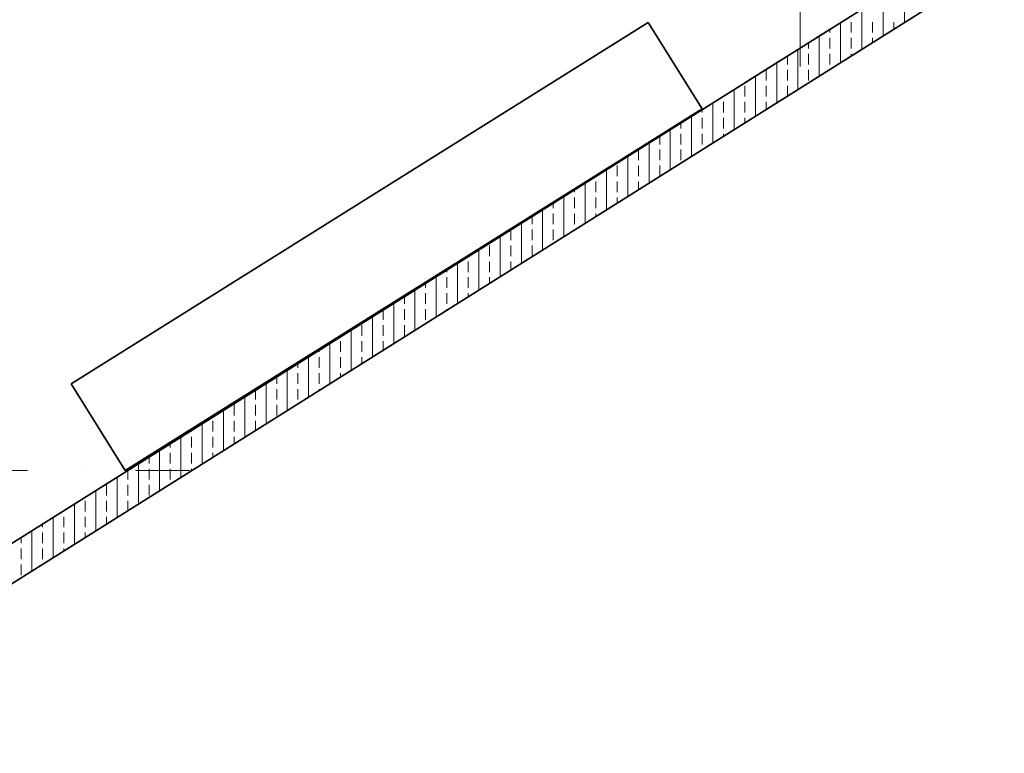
# Model space of a CAD drawing. Header units: metres. Extents: x 10441 to 19716, y -6570 to 1447.
# Tile 15 of 136: x 16577 to 17156, y -6056 to -5625. Entities that reach past the tile are written whole.
import ezdxf
from ezdxf.enums import TextEntityAlignment as Align

# ---------------------------------------------------------------- set-up
doc = ezdxf.new("R2010")
doc.units = ezdxf.units.M
doc.header["$MEASUREMENT"] = 0
doc.linetypes.add('8', pattern=[0.5, 0.25, -0.25])
doc.linetypes.add('DASHDOT', pattern=[25.4, 12.7, -6.35, 0, -6.35])
for name, color, linetype, lineweight in [('#elektryczne', 8, 'Continuous', 20), ('A_B.CIENKIE', 8, 'Continuous', 9), ('A_BUDYNKI', 8, 'Continuous', 13), ('A_HACZE', 8, 'Continuous', 5), ('A_OSIE', 8, 'Continuous', 13), ('A_OZACZENIE DRZWI', 8, 'Continuous', 13), ('A_OZNACZENIA OKIEN', 8, 'Continuous', 13)]:
    doc.layers.add(name, color=color, linetype=linetype, lineweight=lineweight)
doc.styles.add('m1_romans', font='romans.shx', dxfattribs={"width": 0.8})

# ---------------------------------------------------------------- blocks, each defined once
blk = doc.blocks.new('podkład')
at = {"layer": 'A_B.CIENKIE', "color": 8, "linetype": '8', "ltscale": 100}
for p, q in [((11593.49, -4188.5), (12953.49, -3333.65)), ((11573.49, -4224.7), (12973.49, -3344.7))]:
    blk.add_line(p, q, dxfattribs=at)
at = {"layer": 'A_BUDYNKI', "color": 8, "lineweight": 35}
for p, q in [((12239.64, -3782.35), (12973.49, -3321.1)), ((12973.49, -3344.7), (12250.29, -3799.28)), ((12425.23, -3593.86), (12764.18, -3381.46)), ((12764.18, -3381.46), (12796.04, -3432.3)), ((12796.04, -3432.3), (12457.09, -3644.7)), ((12457.09, -3644.7), (12425.23, -3593.86))]:
    blk.add_line(p, q, dxfattribs=at)
at = {"layer": 'A_HACZE', "color": 8, "linetype": 'Continuous'}
for p, q in [((12914.78, -3381.6), (12914.78, -3358)), ((12902.28, -3389.46), (12902.28, -3365.85)), ((12889.78, -3397.32), (12889.78, -3373.71)), ((12877.28, -3405.17), (12877.28, -3381.57)), ((12883.53, -3387.5), (12883.53, -3381.25)), ((12896.03, -3387.5), (12896.03, -3381.25)), ((12908.53, -3385.53), (12908.53, -3381.25)), ((12864.78, -3413.03), (12864.78, -3389.43)), ((12871.03, -3387.5), (12871.03, -3385.5)), ((12858.53, -3396.88), (12858.53, -3393.35)), ((12871.03, -3396.88), (12871.03, -3390.63)), ((12883.53, -3396.88), (12883.53, -3390.63)), ((12896.03, -3393.39), (12896.03, -3390.63)), ((12852.28, -3420.89), (12852.28, -3397.28)), ((12858.53, -3406.25), (12858.53, -3400)), ((12871.03, -3406.25), (12871.03, -3400)), ((12883.53, -3401.24), (12883.53, -3400)), ((12839.78, -3428.74), (12839.78, -3405.14)), ((12846.03, -3406.25), (12846.03, -3401.21)), ((12833.53, -3415.63), (12833.53, -3409.38)), ((12846.03, -3415.63), (12846.03, -3409.38)), ((12858.53, -3415.63), (12858.53, -3409.38)), ((12827.28, -3436.6), (12827.28, -3413)), ((12814.78, -3444.46), (12814.78, -3420.85)), ((12821.03, -3425), (12821.03, -3418.75)), ((12833.53, -3425), (12833.53, -3418.75)), ((12846.03, -3424.82), (12846.03, -3418.75)), ((12802.28, -3452.32), (12802.28, -3428.71)), ((12808.53, -3425), (12808.53, -3424.78)), ((12808.53, -3434.38), (12808.53, -3428.13)), ((12821.03, -3434.38), (12821.03, -3428.13)), ((12833.53, -3432.67), (12833.53, -3428.13)), ((12796.03, -3434.38), (12796.03, -3432.64)), ((12783.53, -3443.75), (12783.53, -3440.49)), ((12789.78, -3460.17), (12789.78, -3436.57)), ((12796.03, -3443.75), (12796.03, -3437.5)), ((12808.53, -3443.75), (12808.53, -3437.5)), ((12821.03, -3440.53), (12821.03, -3437.5)), ((12777.28, -3468.03), (12777.28, -3444.42)), ((12783.53, -3453.13), (12783.53, -3446.88)), ((12796.03, -3453.13), (12796.03, -3446.88)), ((12808.53, -3448.39), (12808.53, -3446.88)), ((12764.78, -3475.89), (12764.78, -3452.28)), ((12771.03, -3453.13), (12771.03, -3448.35)), ((12758.53, -3462.5), (12758.53, -3456.25)), ((12771.03, -3462.5), (12771.03, -3456.25)), ((12783.53, -3462.5), (12783.53, -3456.25)), ((12752.28, -3483.74), (12752.28, -3460.14)), ((12739.78, -3491.6), (12739.78, -3467.99)), ((12746.03, -3471.88), (12746.03, -3465.63)), ((12758.53, -3471.88), (12758.53, -3465.63)), ((12771.03, -3471.88), (12771.03, -3465.63)), ((12727.28, -3499.46), (12727.28, -3475.85)), ((12733.53, -3481.25), (12733.53, -3475)), ((12746.03, -3481.25), (12746.03, -3475)), ((12758.53, -3479.82), (12758.53, -3475)), ((12721.03, -3481.25), (12721.03, -3479.78)), ((12708.53, -3490.63), (12708.53, -3487.64)), ((12714.78, -3507.32), (12714.78, -3483.71)), ((12721.03, -3490.63), (12721.03, -3484.38)), ((12733.53, -3490.63), (12733.53, -3484.38)), ((12746.03, -3487.67), (12746.03, -3484.38)), ((12702.28, -3515.17), (12702.28, -3491.56)), ((12689.78, -3523.03), (12689.78, -3499.42)), ((12696.03, -3500), (12696.03, -3495.49)), ((12708.53, -3500), (12708.53, -3493.75)), ((12721.03, -3500), (12721.03, -3493.75)), ((12733.53, -3495.53), (12733.53, -3493.75)), ((12683.53, -3509.38), (12683.53, -3503.35)), ((12696.03, -3509.38), (12696.03, -3503.13)), ((12708.53, -3509.38), (12708.53, -3503.13)), ((12721.03, -3503.39), (12721.03, -3503.13)), ((12677.28, -3530.89), (12677.28, -3507.28)), ((12664.78, -3538.74), (12664.78, -3515.13)), ((12671.03, -3518.75), (12671.03, -3512.5)), ((12683.53, -3518.75), (12683.53, -3512.5)), ((12696.03, -3518.75), (12696.03, -3512.5)), ((12658.53, -3528.13), (12658.53, -3521.88)), ((12671.03, -3528.13), (12671.03, -3521.88)), ((12683.53, -3526.96), (12683.53, -3521.88)), ((12646.03, -3528.13), (12646.03, -3526.92)), ((12652.28, -3546.6), (12652.28, -3522.99)), ((12639.78, -3554.46), (12639.78, -3530.85)), ((12646.03, -3537.5), (12646.03, -3531.25)), ((12658.53, -3537.5), (12658.53, -3531.25)), ((12671.03, -3534.82), (12671.03, -3531.25)), ((12627.28, -3562.32), (12627.28, -3538.7)), ((12633.53, -3537.5), (12633.53, -3534.78)), ((12621.03, -3546.88), (12621.03, -3542.63)), ((12633.53, -3546.88), (12633.53, -3540.63)), ((12646.03, -3546.88), (12646.03, -3540.63)), ((12658.53, -3542.67), (12658.53, -3540.63)), ((12608.53, -3556.25), (12608.53, -3550.49)), ((12614.78, -3570.17), (12614.78, -3546.56)), ((12621.03, -3556.25), (12621.03, -3550)), ((12633.53, -3556.25), (12633.53, -3550)), ((12646.03, -3550.53), (12646.03, -3550)), ((12602.28, -3578.03), (12602.28, -3554.42)), ((12589.78, -3585.89), (12589.78, -3562.27)), ((12596.03, -3565.63), (12596.03, -3559.38)), ((12608.53, -3565.63), (12608.53, -3559.38)), ((12621.03, -3565.63), (12621.03, -3559.38)), ((12583.53, -3575), (12583.53, -3568.75)), ((12596.03, -3575), (12596.03, -3568.75)), ((12608.53, -3574.1), (12608.53, -3568.75)), ((12571.03, -3575), (12571.03, -3574.06)), ((12577.28, -3593.74), (12577.28, -3570.13)), ((12564.78, -3601.6), (12564.78, -3577.99)), ((12571.03, -3584.38), (12571.03, -3578.13)), ((12583.53, -3584.38), (12583.53, -3578.13)), ((12596.03, -3581.96), (12596.03, -3578.13)), ((12552.28, -3609.46), (12552.28, -3585.85)), ((12558.53, -3584.38), (12558.53, -3581.92)), ((12546.03, -3593.75), (12546.03, -3589.77)), ((12558.53, -3593.75), (12558.53, -3587.5)), ((12571.03, -3593.75), (12571.03, -3587.5)), ((12583.53, -3589.82), (12583.53, -3587.5)), ((12533.53, -3603.13), (12533.53, -3597.63)), ((12539.78, -3617.32), (12539.78, -3593.7)), ((12546.03, -3603.13), (12546.03, -3596.88)), ((12558.53, -3603.13), (12558.53, -3596.88)), ((12571.03, -3597.67), (12571.03, -3596.88)), ((12527.28, -3625.17), (12527.28, -3601.56)), ((12521.03, -3612.5), (12521.03, -3606.25)), ((12533.53, -3612.5), (12533.53, -3606.25)), ((12546.03, -3612.5), (12546.03, -3606.25)), ((12514.78, -3633.03), (12514.78, -3609.42)), ((12502.28, -3640.89), (12502.28, -3617.27)), ((12508.53, -3621.88), (12508.53, -3615.63)), ((12521.03, -3621.88), (12521.03, -3615.63)), ((12533.53, -3621.24), (12533.53, -3615.63)), ((12489.78, -3648.74), (12489.78, -3625.13)), ((12496.03, -3621.88), (12496.03, -3621.2)), ((12496.03, -3631.25), (12496.03, -3625)), ((12508.53, -3631.25), (12508.53, -3625)), ((12521.03, -3629.1), (12521.03, -3625)), ((12483.53, -3631.25), (12483.53, -3629.06)), ((12471.03, -3640.63), (12471.03, -3636.91)), ((12477.28, -3656.6), (12477.28, -3632.99)), ((12483.53, -3640.63), (12483.53, -3634.38)), ((12496.03, -3640.63), (12496.03, -3634.38)), ((12508.53, -3636.96), (12508.53, -3634.38)), ((12464.78, -3664.46), (12464.78, -3640.84)), ((12471.03, -3650), (12471.03, -3643.75)), ((12483.53, -3650), (12483.53, -3643.75)), ((12496.03, -3644.82), (12496.03, -3643.75)), ((12452.28, -3672.32), (12452.28, -3648.7)), ((12458.53, -3650), (12458.53, -3644.77)), ((12446.03, -3659.38), (12446.03, -3653.13)), ((12458.53, -3659.38), (12458.53, -3653.13)), ((12471.03, -3659.38), (12471.03, -3653.13)), ((12439.78, -3680.17), (12439.78, -3656.56)), ((12427.28, -3688.03), (12427.28, -3664.41)), ((12433.53, -3668.75), (12433.53, -3662.5)), ((12446.03, -3668.75), (12446.03, -3662.5)), ((12458.53, -3668.39), (12458.53, -3662.5)), ((12414.78, -3695.89), (12414.78, -3672.27)), ((12421.03, -3668.75), (12421.03, -3668.34)), ((12421.03, -3678.13), (12421.03, -3671.88)), ((12433.53, -3678.13), (12433.53, -3671.88)), ((12446.03, -3676.24), (12446.03, -3671.88)), ((12408.53, -3678.13), (12408.53, -3676.2)), ((12396.03, -3687.5), (12396.03, -3684.05)), ((12402.28, -3703.74), (12402.28, -3680.13)), ((12408.53, -3687.5), (12408.53, -3681.25)), ((12421.03, -3687.5), (12421.03, -3681.25)), ((12433.53, -3684.1), (12433.53, -3681.25)), ((12396.03, -3696.88), (12396.03, -3690.63)), ((12408.53, -3696.88), (12408.53, -3690.63)), ((12421.03, -3691.96), (12421.03, -3690.63)), ((12396.03, -3706.25), (12396.03, -3700))]:
    blk.add_line(p, q, dxfattribs=at)
at = {"layer": 'A_OSIE', "color": 8, "linetype": 'DASHDOT', "ltscale": 5}
for p, q in [((12853.49, -3407.36), (12853.49, -2044.7)), ((11573.49, -3644.7), (12494.75, -3644.7))]:
    blk.add_line(p, q, dxfattribs=at)
at = {"layer": 'A_OZACZENIE DRZWI', "color": 8, "ltscale": 0.1, "style": 'm1_romans', "width": 0.8}
for rotation, p in [(98.48606, (12735.07, -773.13)), (359.99999, (12573.8, -1012.7)), (89.99999, (11565.29, -1150.14)), (89.99999, (11872.29, -1150.14)), (89.99999, (12230.03, -1245.64)), (89.99999, (12385.87, -1249.44)), (89.99999, (11565.29, -1370.89)), (89.99999, (11872.29, -1370.89)), (89.99999, (12230.03, -1370.89)), (89.99999, (12389.3, -1370.89)), (89.99999, (11748.79, -1556.15)), (89.99999, (11986.6, -1556.15)), (89.99999, (12389.3, -1556.15)), (359.99999, (12235.05, -1664.2)), (359.99999, (12235.05, -1880.2)), (89.99999, (11745.78, -2001.94))]:
    blk.add_attdef('SZEROKOSC', text='', height=10, rotation=rotation, dxfattribs=at).set_placement(p, align=Align.BOTTOM_CENTER)
for rotation, p in [(98.48606, (12738.56, -773.47)), (359.99999, (12572.95, -1016.09)), (89.99999, (11568.68, -1150.99)), (89.99999, (11875.68, -1150.99)), (89.99999, (12233.42, -1246.49)), (89.99999, (12389.27, -1250.29)), (89.99999, (11568.68, -1371.74)), (89.99999, (11875.68, -1371.74)), (89.99999, (12233.42, -1371.74)), (89.99999, (12392.69, -1371.74)), (89.99999, (11752.19, -1557)), (89.99999, (11990, -1557)), (89.99999, (12392.69, -1557)), (359.99999, (12234.2, -1667.59)), (359.99999, (12234.2, -1883.59)), (89.99999, (11749.18, -2002.79))]:
    blk.add_attdef('WYSOKOSC', text='', height=10, rotation=rotation, dxfattribs=at).set_placement(p, align=Align.TOP_CENTER)
at = {"layer": 'A_OZNACZENIA OKIEN', "color": 8, "ltscale": 0.1, "style": 'm1_romans', "width": 0.8}
for rotation, p in [(278.86761, (13373.71, -593.04)), (278.86761, (12983.87, -650.74)), (278.86761, (12445.73, -730.4)), (278.86761, (12224.15, -763.19)), (0.00001, (14017.48, -900.03)), (278.86761, (11021.54, -941.2)), (278.86761, (10640.69, -997.57)), (0.00001, (14017.48, -1574.7)), (89.99999, (10819.6, -2080.7)), (89.99999, (11204.6, -2080.7)), (89.99999, (11970.6, -2080.7)), (89.99999, (13175.8, -2080.7)), (89.99999, (13539.8, -2080.7))]:
    blk.add_attdef('SZEROKOSC', text='', height=10, rotation=rotation, dxfattribs=at).set_placement(p, align=Align.BOTTOM_CENTER)
for rotation, p in [(278.86761, (13403.28, -587.56)), (278.86761, (13013.44, -645.27)), (278.86761, (12475.3, -724.92)), (278.86761, (12253.72, -757.72)), (278.86761, (11051.11, -935.72)), (0.00001, (14011.09, -903.42)), (278.86761, (10670.26, -992.09)), (0.00001, (14011.09, -1578.09)), (89.99999, (10823, -2081.55)), (89.99999, (11208, -2081.55)), (89.99999, (11974, -2081.55)), (89.99999, (13179.19, -2081.55)), (89.99999, (13543.19, -2081.55))]:
    blk.add_attdef('WYSOKOSC', text='', height=10, rotation=rotation, dxfattribs=at).set_placement(p, align=Align.TOP_CENTER)

msp = doc.modelspace()

# ---------------------------------------------------------------- block references
at = {"layer": '#elektryczne', "color": 8, "linetype": 'Continuous', "lineweight": 18}
msp.add_blockref('podkład', (4182.37, -2244.78), dxfattribs=at)

doc.saveas('drawing.dxf')
